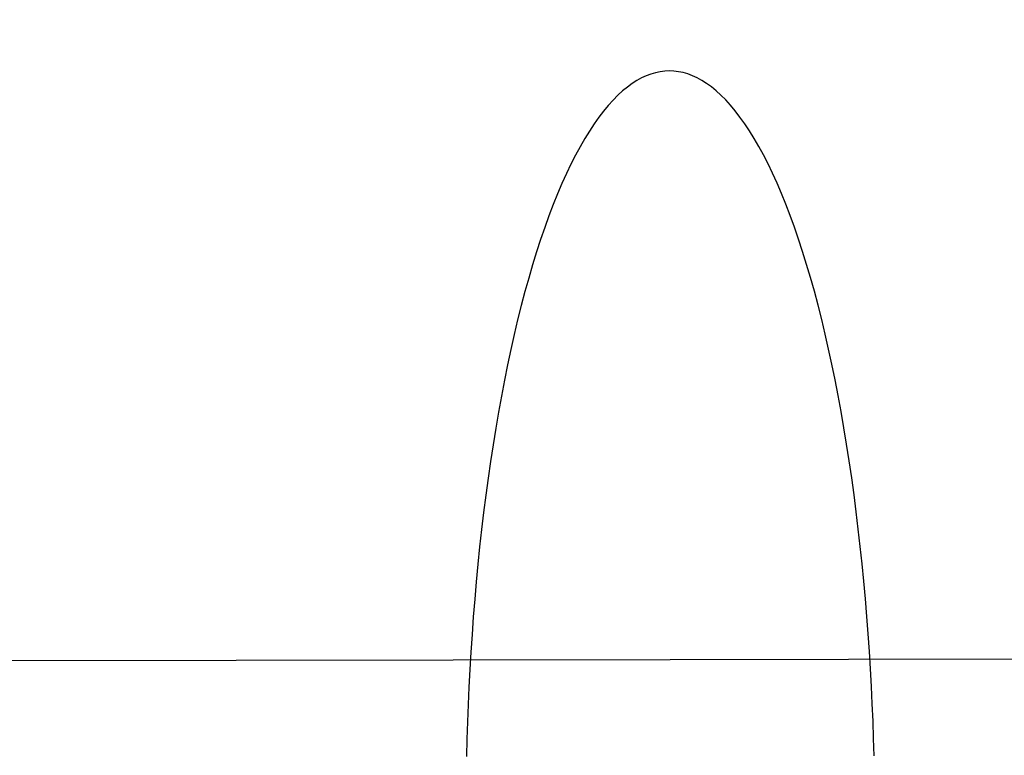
# Model space of a CAD drawing. Header units: millimetres. Extents: x -2852 to 102, y -106 to 97.
# Tile 153 of 256: x -2255 to -2245, y -4 to 3. Entities that reach past the tile are written whole.
import ezdxf

# ---------------------------------------------------------------- set-up
doc = ezdxf.new("R2010")
doc.units = ezdxf.units.MM
doc.header["$MEASUREMENT"] = 0
doc.layers.add('Predefinito', color=5, linetype='Continuous')

msp = doc.modelspace()

# ---------------------------------------------------------------- linework, layer by layer
at = {"layer": 'Predefinito', "extrusion": (-0.001366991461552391, 0.9999990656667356, 0)}
msp.add_lwpolyline([(1899.674573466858, 1028.425676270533), (1950.258311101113, 936.0311236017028), (1967.400196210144, 906.575531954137), (1985.126516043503, 877.4701447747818), (2004.656316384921, 847.0844636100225), (2025.496176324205, 816.669032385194), (2036.394788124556, 801.6049686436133), (2047.581462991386, 786.7526361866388), (2059.048771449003, 772.1737902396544), (2070.848342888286, 757.8628825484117), (2082.852187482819, 744.0269988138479), (2095.232192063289, 730.5284931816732), (2107.740481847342, 717.6917338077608), (2114.150143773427, 711.4284940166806), (2120.668526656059, 705.278737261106), (2127.105031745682, 699.4242024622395), (2133.651606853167, 693.6936066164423), (2140.312207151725, 688.0966408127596), (2147.090787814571, 682.6429961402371), (2153.75026149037, 677.5237656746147), (2160.526113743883, 672.5595220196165), (2167.421020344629, 667.7628195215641), (2174.437410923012, 663.1468989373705), (2181.31288946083, 658.8844485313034), (2188.305132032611, 654.8160355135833), (2195.415453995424, 650.9559758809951), (2202.64302808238, 647.320413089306), (2209.73752194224, 644.0360807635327), (2216.937413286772, 640.9926609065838), (2220.575985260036, 639.5662277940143), (2224.239767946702, 638.2060043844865), (2227.928330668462, 636.9140345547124), (2231.64124274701, 635.6923621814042), (2235.831195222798, 634.408737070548), (2240.048173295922, 633.2171015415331), (2244.289387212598, 632.1182628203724), (2248.553001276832, 631.1118868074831), (2252.586947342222, 630.2482168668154), (2256.637848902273, 629.4656582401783), (2260.704069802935, 628.7638639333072), (2264.783395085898, 628.1424203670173), (2268.846862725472, 627.6041235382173), (2272.919590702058, 627.1439552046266), (2277.000234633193, 626.7611647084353), (2281.087450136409, 626.4550013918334), (2285.179869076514, 626.2246883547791), (2289.276028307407, 626.0693437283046), (2293.374440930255, 625.98805940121), (2297.473620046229, 625.979927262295), (2305.646792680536, 626.1784472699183), (2313.808414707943, 626.6564582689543), (2321.949898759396, 627.4059781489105), (2330.063045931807, 628.4188195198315), (2338.132338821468, 629.6855258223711), (2346.159212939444, 631.19934427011), (2354.137618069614, 632.9527950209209), (2362.061503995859, 634.9383982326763), (2369.890818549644, 637.1387617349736), (2377.655943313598, 639.5559469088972), (2385.352627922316, 642.1840648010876), (2392.976220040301, 645.0172180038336), (2400.434543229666, 648.0133496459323), (2407.813089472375, 651.2003683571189), (2415.108121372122, 654.574644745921), (2422.315901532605, 658.1325494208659), (2429.27810764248, 661.7871694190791), (2436.148314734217, 665.6118309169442), (2442.921659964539, 669.6045235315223), (2449.593583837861, 673.7639364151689), (2455.744190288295, 677.8085140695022), (2461.79696152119, 681.9980824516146), (2467.746880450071, 686.3327562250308), (2473.588068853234, 690.8129082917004), (2480.985152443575, 696.835755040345), (2488.178176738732, 703.1012744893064), (2491.987888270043, 706.5957953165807), (2495.734193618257, 710.1583616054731), (2499.416204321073, 713.7875134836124), (2503.033206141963, 717.481423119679), (2509.945883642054, 724.9170763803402), (2516.605686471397, 732.579540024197), (2522.960022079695, 740.3811103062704), (2529.075879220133, 748.3716608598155), (2534.957113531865, 756.5253814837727), (2540.622272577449, 764.8319886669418), (2546.117810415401, 773.3251265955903), (2551.423854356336, 781.9349877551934), (2556.659804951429, 790.8208707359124), (2561.739512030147, 799.7986763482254), (2571.509788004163, 817.9680090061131), (2626.827584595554, 928.1936540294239), (2638.541319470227, 949.7322297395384), (2651.215680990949, 971.6716347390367), (2674.70444038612, 1009.524286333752), (2677.831677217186, 1014.878638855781), (2679.262425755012, 1017.450514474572), (2680.646061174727, 1020.04534911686), (2681.887900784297, 1022.49666156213), (2683.067744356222, 1024.978650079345), (2684.055893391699, 1027.222851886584), (2684.522245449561, 1028.356636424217), (2684.967345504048, 1029.498783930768)], dxfattribs=at)
msp.add_lwpolyline([(1899.674573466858, 1028.425676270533), (1950.258311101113, 936.0311236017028), (1967.400196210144, 906.575531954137), (1985.126516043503, 877.4701447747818), (2004.656316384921, 847.0844636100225), (2025.496176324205, 816.669032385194), (2036.394788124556, 801.6049686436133), (2047.581462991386, 786.7526361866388), (2059.048771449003, 772.1737902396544), (2070.848342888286, 757.8628825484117), (2082.852187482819, 744.0269988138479), (2095.232192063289, 730.5284931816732), (2107.740481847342, 717.6917338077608), (2114.150143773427, 711.4284940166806), (2120.668526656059, 705.278737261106), (2127.105031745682, 699.4242024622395), (2133.651606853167, 693.6936066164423), (2140.312207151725, 688.0966408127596), (2147.090787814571, 682.6429961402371), (2153.75026149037, 677.5237656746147), (2160.526113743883, 672.5595220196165), (2167.421020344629, 667.7628195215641), (2174.437410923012, 663.1468989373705), (2181.31288946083, 658.8844485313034), (2188.305132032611, 654.8160355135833), (2195.415453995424, 650.9559758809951), (2202.64302808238, 647.320413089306), (2209.73752194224, 644.0360807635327), (2216.937413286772, 640.9926609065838), (2220.575985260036, 639.5662277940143), (2224.239767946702, 638.2060043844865), (2227.928330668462, 636.9140345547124), (2231.64124274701, 635.6923621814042), (2235.831195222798, 634.408737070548), (2240.048173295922, 633.2171015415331), (2244.289387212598, 632.1182628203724), (2248.553001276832, 631.1118868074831), (2252.586947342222, 630.2482168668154), (2256.637848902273, 629.4656582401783), (2260.704069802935, 628.7638639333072), (2264.783395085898, 628.1424203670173), (2268.846862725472, 627.6041235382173), (2272.919590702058, 627.1439552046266), (2277.000234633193, 626.7611647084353), (2281.087450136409, 626.4550013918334), (2285.179869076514, 626.2246883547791), (2289.276028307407, 626.0693437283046), (2293.374440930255, 625.98805940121), (2297.473620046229, 625.979927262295), (2305.646792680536, 626.1784472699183), (2313.808414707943, 626.6564582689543), (2321.949898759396, 627.4059781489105), (2330.063045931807, 628.4188195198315), (2338.132338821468, 629.6855258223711), (2346.159212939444, 631.19934427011), (2354.137618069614, 632.9527950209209), (2362.061503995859, 634.9383982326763), (2369.890818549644, 637.1387617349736), (2377.655943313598, 639.5559469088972), (2385.352627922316, 642.1840648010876), (2392.976220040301, 645.0172180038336), (2400.434543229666, 648.0133496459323), (2407.813089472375, 651.2003683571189), (2415.108121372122, 654.574644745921), (2422.315901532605, 658.1325494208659), (2429.27810764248, 661.7871694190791), (2436.148314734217, 665.6118309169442), (2442.921659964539, 669.6045235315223), (2449.593583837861, 673.7639364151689), (2455.744190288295, 677.8085140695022), (2461.79696152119, 681.9980824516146), (2467.746880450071, 686.3327562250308), (2473.588068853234, 690.8129082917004), (2480.985152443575, 696.835755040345), (2488.178176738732, 703.1012744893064), (2491.987888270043, 706.5957953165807), (2495.734193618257, 710.1583616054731), (2499.416204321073, 713.7875134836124), (2503.033206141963, 717.481423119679), (2509.945883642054, 724.9170763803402), (2516.605686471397, 732.579540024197), (2522.960022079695, 740.3811103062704), (2529.075879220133, 748.3716608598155), (2534.957113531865, 756.5253814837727), (2540.622272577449, 764.8319886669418), (2546.117810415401, 773.3251265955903), (2551.423854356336, 781.9349877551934), (2556.659804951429, 790.8208707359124), (2561.739512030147, 799.7986763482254), (2571.509788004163, 817.9680090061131), (2626.827584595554, 928.1936540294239), (2638.541319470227, 949.7322297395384), (2651.215680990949, 971.6716347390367), (2674.70444038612, 1009.524286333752), (2677.831677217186, 1014.878638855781), (2679.262425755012, 1017.450514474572), (2680.646061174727, 1020.04534911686), (2681.887900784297, 1022.49666156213), (2683.067744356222, 1024.978650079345), (2684.055893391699, 1027.222851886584), (2684.522245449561, 1028.356636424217), (2684.967345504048, 1029.498783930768)], dxfattribs=at)
at = {"layer": 'Predefinito'}
msp.add_polyline3d([(-2246.65487646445, -3.966510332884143, 624.4026320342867), (-2246.659522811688, -3.80650990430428, 624.4183096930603), (-2246.665216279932, -3.645637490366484, 624.4376908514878), (-2246.671976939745, -3.484018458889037, 624.4608471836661), (-2246.679823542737, -3.321783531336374, 624.4878457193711), (-2246.688773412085, -3.159068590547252, 624.5187484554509), (-2246.698842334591, -2.996014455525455, 624.5536119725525), (-2246.710044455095, -2.832766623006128, 624.5924870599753), (-2246.722392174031, -2.669474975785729, 624.6354183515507), (-2246.735896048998, -2.506293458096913, 624.6824439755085), (-2246.750564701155, -2.343379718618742, 624.7335952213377), (-2246.766404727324, -2.180894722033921, 624.7888962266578), (-2246.783420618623, -2.019002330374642, 624.8483636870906), (-2246.801614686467, -1.857868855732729, 624.9120065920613), (-2246.82098699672, -1.697662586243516, 624.979825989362), (-2246.841535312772, -1.53855328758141, 625.0518147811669), (-2246.863255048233, -1.380711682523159, 625.1279575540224), (-2246.886139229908, -1.22430891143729, 625.2082304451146), (-2246.910178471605, -1.069515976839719, 625.2926010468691), (-2246.935360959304, -0.9165031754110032, 625.381028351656), (-2246.961672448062, -0.7654395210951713, 625.4734627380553), (-2246.989096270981, -0.6164921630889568, 625.5698459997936), (-2247.01761336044, -0.4698258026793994, 625.6701114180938), (-2247.047202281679, -0.3256021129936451, 625.7741838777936), (-2247.077839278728, -0.18397916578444, 625.881980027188), (-2247.109498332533, -0.0451108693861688, 625.9934084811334), (-2247.142151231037, 0.0908535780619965, 626.1083700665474), (-2247.175767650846, 0.2237702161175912, 626.226758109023), (-2247.210315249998, 0.3535008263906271, 626.3484587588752), (-2247.245759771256, 0.4799134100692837, 626.4733513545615), (-2247.28206515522, 0.6028826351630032, 626.6013088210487), (-2247.319193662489, 0.7222902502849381, 626.7321981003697), (-2247.357106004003, 0.8380254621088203, 626.8658806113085), (-2247.395761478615, 0.949985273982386, 627.0022127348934), (-2247.435118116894, 1.058074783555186, 627.1410463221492), (-2247.475132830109, 1.162207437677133, 627.2822292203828), (-2247.515761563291, 1.262305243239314, 627.4256058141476), (-2247.556959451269, 1.358298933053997, 627.5710175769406), (-2247.598680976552, 1.450128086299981, 627.7183036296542), (-2247.640880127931, 1.537741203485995, 627.8673013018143), (-2247.68351055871, 1.621095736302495, 628.017846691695), (-2247.726525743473, 1.70015807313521, 628.1697752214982), (-2247.769879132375, 1.774903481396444, 628.3229221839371), (-2247.813524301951, 1.845316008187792, 628.4771232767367), (-2247.857415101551, 1.911388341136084, 628.6322151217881), (-2247.90150579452, 1.973121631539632, 628.7880357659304), (-2247.945751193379, 2.030525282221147, 628.9444251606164), (-2247.990106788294, 2.083616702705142, 629.1012256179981), (-2248.034528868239, 2.132421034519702, 629.2582822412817), (-2248.078974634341, 2.176970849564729, 629.4154433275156), (-2248.12340230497, 2.21730582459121, 629.5725607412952), (-2248.16777121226, 2.253472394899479, 629.7294902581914), (-2248.212041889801, 2.285523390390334, 629.8860918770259), (-2248.256176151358, 2.313517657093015, 630.0422301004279), (-2248.300137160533, 2.337519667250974, 630.1977741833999), (-2248.343889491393, 2.357599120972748, 630.352598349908), (-2248.387399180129, 2.373830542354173, 630.5065819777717), (-2248.430633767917, 2.386292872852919, 630.6596097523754), (-2248.473562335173, 2.39506906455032, 630.8115717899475), (-2248.516155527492, 2.400245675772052, 630.9623637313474), (-2248.558385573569, 2.401912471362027, 631.1118868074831), (-2248.600610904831, 2.400130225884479, 631.2614098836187), (-2248.64318978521, 2.394837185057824, 631.4122018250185), (-2248.686094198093, 2.385943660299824, 631.5641638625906), (-2248.729294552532, 2.373363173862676, 631.7171916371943), (-2248.772759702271, 2.3570128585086, 631.8711752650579), (-2248.816456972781, 2.336813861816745, 632.0259994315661), (-2248.860352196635, 2.312691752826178, 632.1815435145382), (-2248.904409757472, 2.284576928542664, 632.3376817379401), (-2248.948592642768, 2.252405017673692, 632.4942833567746), (-2248.992862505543, 2.21611727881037, 632.6512128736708), (-2249.037179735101, 2.17566099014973, 632.8083302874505), (-2249.081503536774, 2.13098982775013, 632.9654913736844), (-2249.125792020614, 2.082064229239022, 633.1225479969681), (-2249.170002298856, 2.028851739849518, 633.2793484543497), (-2249.214090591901, 1.97132733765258, 633.4357378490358), (-2249.258012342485, 1.909473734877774, 633.5915584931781), (-2249.301722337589, 1.84328165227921, 633.7466503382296), (-2249.345174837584, 1.772750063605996, 633.9008514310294), (-2249.38832371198, 1.697886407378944, 634.0539983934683), (-2249.431122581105, 1.618706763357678, 634.2059269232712), (-2249.473524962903, 1.535235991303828, 634.356472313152), (-2249.515484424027, 1.447507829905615, 634.5054699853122), (-2249.556954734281, 1.355564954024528, 634.6527560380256), (-2249.597890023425, 1.259458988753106, 634.7981678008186), (-2249.638244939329, 1.159250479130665, 634.9415443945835), (-2249.677974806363, 1.055008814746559, 635.082727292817), (-2249.717035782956, 0.9468121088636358, 635.2215608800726), (-2249.755385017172, 0.8347470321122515, 635.3578930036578), (-2249.792980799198, 0.718908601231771, 635.4915755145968), (-2249.82978270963, 0.599399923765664, 635.6224647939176), (-2249.865751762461, 0.4763319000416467, 635.750422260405), (-2249.900850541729, 0.3498228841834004, 635.8753148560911), (-2249.935043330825, 0.2199983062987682, 635.9970155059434), (-2249.968296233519, 0.0869902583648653, 636.1154035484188), (-2250.000577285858, -0.0490629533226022, 636.2303651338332), (-2250.031856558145, -0.1880172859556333, 636.3417935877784), (-2250.062106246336, -0.3297234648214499, 636.4495897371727), (-2250.091300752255, -0.4740275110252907, 636.5536621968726), (-2250.119416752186, -0.6207712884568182, 636.6539276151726), (-2250.146433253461, -0.7697930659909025, 636.7503108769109), (-2250.172331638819, -0.9209280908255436, 636.8427452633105), (-2250.197095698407, -1.074009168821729, 636.9311725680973), (-2250.220711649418, -1.228867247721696, 637.0155431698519), (-2250.24316814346, -1.385331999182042, 637.095816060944), (-2250.264456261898, -1.543232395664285, 637.1719588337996), (-2250.284569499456, -1.702397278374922, 637.2439476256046), (-2250.303503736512, -1.862655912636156, 637.3117670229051), (-2250.321257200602, -2.0238385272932, 637.3754099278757), (-2250.337830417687, -2.185776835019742, 637.4348773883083), (-2250.353226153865, -2.348304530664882, 637.4901783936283), (-2250.367449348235, -2.511257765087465, 637.5413296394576), (-2250.380507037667, -2.674475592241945, 637.5883552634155), (-2250.392408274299, -2.837800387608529, 637.6312865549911), (-2250.403164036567, -3.001078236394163, 637.6701616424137), (-2250.412787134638, -3.164159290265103, 637.705025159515), (-2250.421292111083, -3.326898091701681, 637.7359278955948), (-2250.428695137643, -3.489153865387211, 637.7629264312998), (-2250.435013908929, -3.650790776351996, 637.786082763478), (-2250.440267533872, -3.811678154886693, 637.8054639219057), (-2250.444476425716, -3.971690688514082, 637.8211415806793)], dxfattribs=at)
msp.add_polyline3d([(-2246.65487646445, -3.966510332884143, 624.4026320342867), (-2246.659522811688, -3.80650990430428, 624.4183096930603), (-2246.665216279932, -3.645637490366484, 624.4376908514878), (-2246.671976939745, -3.484018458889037, 624.4608471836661), (-2246.679823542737, -3.321783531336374, 624.4878457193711), (-2246.688773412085, -3.159068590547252, 624.5187484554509), (-2246.698842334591, -2.996014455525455, 624.5536119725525), (-2246.710044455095, -2.832766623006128, 624.5924870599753), (-2246.722392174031, -2.669474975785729, 624.6354183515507), (-2246.735896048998, -2.506293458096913, 624.6824439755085), (-2246.750564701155, -2.343379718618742, 624.7335952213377), (-2246.766404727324, -2.180894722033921, 624.7888962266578), (-2246.783420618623, -2.019002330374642, 624.8483636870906), (-2246.801614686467, -1.857868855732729, 624.9120065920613), (-2246.82098699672, -1.697662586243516, 624.979825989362), (-2246.841535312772, -1.53855328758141, 625.0518147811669), (-2246.863255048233, -1.380711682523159, 625.1279575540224), (-2246.886139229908, -1.22430891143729, 625.2082304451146), (-2246.910178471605, -1.069515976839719, 625.2926010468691), (-2246.935360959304, -0.9165031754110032, 625.381028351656), (-2246.961672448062, -0.7654395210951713, 625.4734627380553), (-2246.989096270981, -0.6164921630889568, 625.5698459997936), (-2247.01761336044, -0.4698258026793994, 625.6701114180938), (-2247.047202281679, -0.3256021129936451, 625.7741838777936), (-2247.077839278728, -0.18397916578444, 625.881980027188), (-2247.109498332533, -0.0451108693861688, 625.9934084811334), (-2247.142151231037, 0.0908535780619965, 626.1083700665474), (-2247.175767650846, 0.2237702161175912, 626.226758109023), (-2247.210315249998, 0.3535008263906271, 626.3484587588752), (-2247.245759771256, 0.4799134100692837, 626.4733513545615), (-2247.28206515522, 0.6028826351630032, 626.6013088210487), (-2247.319193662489, 0.7222902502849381, 626.7321981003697), (-2247.357106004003, 0.8380254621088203, 626.8658806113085), (-2247.395761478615, 0.949985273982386, 627.0022127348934), (-2247.435118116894, 1.058074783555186, 627.1410463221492), (-2247.475132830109, 1.162207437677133, 627.2822292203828), (-2247.515761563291, 1.262305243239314, 627.4256058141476), (-2247.556959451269, 1.358298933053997, 627.5710175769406), (-2247.598680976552, 1.450128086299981, 627.7183036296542), (-2247.640880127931, 1.537741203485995, 627.8673013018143), (-2247.68351055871, 1.621095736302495, 628.017846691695), (-2247.726525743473, 1.70015807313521, 628.1697752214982), (-2247.769879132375, 1.774903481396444, 628.3229221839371), (-2247.813524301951, 1.845316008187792, 628.4771232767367), (-2247.857415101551, 1.911388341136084, 628.6322151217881), (-2247.90150579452, 1.973121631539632, 628.7880357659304), (-2247.945751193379, 2.030525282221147, 628.9444251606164), (-2247.990106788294, 2.083616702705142, 629.1012256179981), (-2248.034528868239, 2.132421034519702, 629.2582822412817), (-2248.078974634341, 2.176970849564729, 629.4154433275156), (-2248.12340230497, 2.21730582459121, 629.5725607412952), (-2248.16777121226, 2.253472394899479, 629.7294902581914), (-2248.212041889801, 2.285523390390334, 629.8860918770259), (-2248.256176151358, 2.313517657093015, 630.0422301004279), (-2248.300137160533, 2.337519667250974, 630.1977741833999), (-2248.343889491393, 2.357599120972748, 630.352598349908), (-2248.387399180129, 2.373830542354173, 630.5065819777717), (-2248.430633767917, 2.386292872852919, 630.6596097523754), (-2248.473562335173, 2.39506906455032, 630.8115717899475), (-2248.516155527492, 2.400245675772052, 630.9623637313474), (-2248.558385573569, 2.401912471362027, 631.1118868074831), (-2248.600610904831, 2.400130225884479, 631.2614098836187), (-2248.64318978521, 2.394837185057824, 631.4122018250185), (-2248.686094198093, 2.385943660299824, 631.5641638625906), (-2248.729294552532, 2.373363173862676, 631.7171916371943), (-2248.772759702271, 2.3570128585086, 631.8711752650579), (-2248.816456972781, 2.336813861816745, 632.0259994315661), (-2248.860352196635, 2.312691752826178, 632.1815435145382), (-2248.904409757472, 2.284576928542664, 632.3376817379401), (-2248.948592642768, 2.252405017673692, 632.4942833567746), (-2248.992862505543, 2.21611727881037, 632.6512128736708), (-2249.037179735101, 2.17566099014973, 632.8083302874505), (-2249.081503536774, 2.13098982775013, 632.9654913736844), (-2249.125792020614, 2.082064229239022, 633.1225479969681), (-2249.170002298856, 2.028851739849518, 633.2793484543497), (-2249.214090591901, 1.97132733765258, 633.4357378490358), (-2249.258012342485, 1.909473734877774, 633.5915584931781), (-2249.301722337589, 1.84328165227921, 633.7466503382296), (-2249.345174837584, 1.772750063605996, 633.9008514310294), (-2249.38832371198, 1.697886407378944, 634.0539983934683), (-2249.431122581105, 1.618706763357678, 634.2059269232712), (-2249.473524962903, 1.535235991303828, 634.356472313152), (-2249.515484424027, 1.447507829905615, 634.5054699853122), (-2249.556954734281, 1.355564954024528, 634.6527560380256), (-2249.597890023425, 1.259458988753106, 634.7981678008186), (-2249.638244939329, 1.159250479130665, 634.9415443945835), (-2249.677974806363, 1.055008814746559, 635.082727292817), (-2249.717035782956, 0.9468121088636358, 635.2215608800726), (-2249.755385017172, 0.8347470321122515, 635.3578930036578), (-2249.792980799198, 0.718908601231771, 635.4915755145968), (-2249.82978270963, 0.599399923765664, 635.6224647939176), (-2249.865751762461, 0.4763319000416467, 635.750422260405), (-2249.900850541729, 0.3498228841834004, 635.8753148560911), (-2249.935043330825, 0.2199983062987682, 635.9970155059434), (-2249.968296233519, 0.0869902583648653, 636.1154035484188), (-2250.000577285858, -0.0490629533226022, 636.2303651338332), (-2250.031856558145, -0.1880172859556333, 636.3417935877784), (-2250.062106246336, -0.3297234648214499, 636.4495897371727), (-2250.091300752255, -0.4740275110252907, 636.5536621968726), (-2250.119416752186, -0.6207712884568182, 636.6539276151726), (-2250.146433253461, -0.7697930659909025, 636.7503108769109), (-2250.172331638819, -0.9209280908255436, 636.8427452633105), (-2250.197095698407, -1.074009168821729, 636.9311725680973), (-2250.220711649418, -1.228867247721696, 637.0155431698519), (-2250.24316814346, -1.385331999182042, 637.095816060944), (-2250.264456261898, -1.543232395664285, 637.1719588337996), (-2250.284569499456, -1.702397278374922, 637.2439476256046), (-2250.303503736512, -1.862655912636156, 637.3117670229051), (-2250.321257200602, -2.0238385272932, 637.3754099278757), (-2250.337830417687, -2.185776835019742, 637.4348773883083), (-2250.353226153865, -2.348304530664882, 637.4901783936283), (-2250.367449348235, -2.511257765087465, 637.5413296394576), (-2250.380507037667, -2.674475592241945, 637.5883552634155), (-2250.392408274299, -2.837800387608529, 637.6312865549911), (-2250.403164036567, -3.001078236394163, 637.6701616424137), (-2250.412787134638, -3.164159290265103, 637.705025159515), (-2250.421292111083, -3.326898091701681, 637.7359278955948), (-2250.428695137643, -3.489153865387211, 637.7629264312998), (-2250.435013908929, -3.650790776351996, 637.786082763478), (-2250.440267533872, -3.811678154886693, 637.8054639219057), (-2250.444476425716, -3.971690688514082, 637.8211415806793)], dxfattribs=at)

doc.saveas('drawing.dxf')
